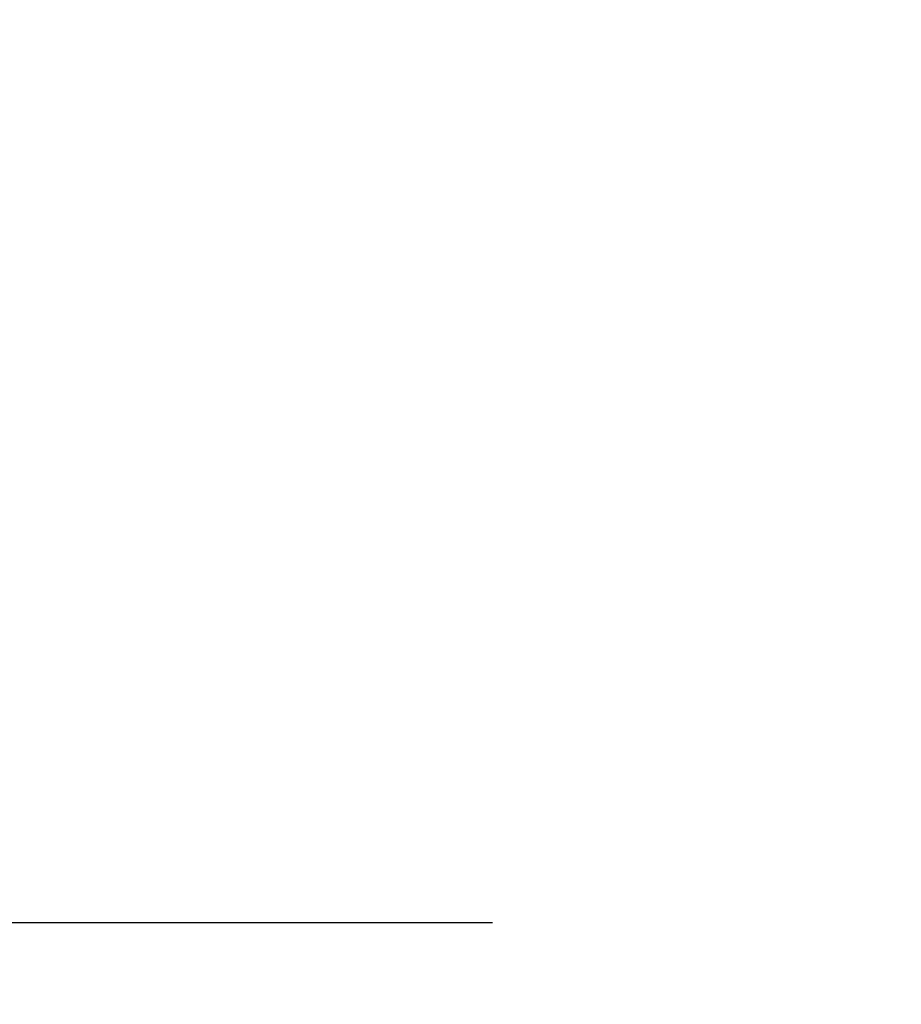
# Model space of a CAD drawing. Header units: metres. Extents: x 63115 to 703450, y -261936 to -53969.
# Tile 209 of 256: x 167556 to 168039, y -134605 to -134067. Entities that reach past the tile are written whole.
import ezdxf

# ---------------------------------------------------------------- set-up
doc = ezdxf.new("R2010")
doc.units = ezdxf.units.M
doc.linetypes.add('DASHDOT2', pattern=[12.7, 6.35, -3.175, 0, -3.175])
for name, color, linetype in [('_01-STRAMIENEN', 253, 'DASHDOT2'), ('_03-PROJECTION', 1, 'Continuous'), ('_07Brandveiligheid', 8, 'Continuous')]:
    doc.layers.add(name, color=color, linetype=linetype)
doc.layers.add('_01Hulplijnen', color=6, linetype='Continuous', plot=False)

# ---------------------------------------------------------------- blocks, each defined once
blk = doc.blocks.new('*U396')
at = {"layer": '_01-STRAMIENEN'}
blk.add_lwpolyline([(-7899.78, -4150), (6883.22, -4150)], dxfattribs=at)
at = {"layer": '_01Hulplijnen'}
blk.add_lwpolyline([(-7899.78, -4150), (6883.22, -4150)], dxfattribs=at)

msp = doc.modelspace()

# ---------------------------------------------------------------- linework, layer by layer
at = {"layer": '_03-PROJECTION'}
msp.add_ellipse((160931.8, -130410.61), major_axis=(-6500, 0), ratio=0.638462, start_param=5.35272, end_param=10.194284, dxfattribs=at)

# ---------------------------------------------------------------- block references
msp.add_blockref('*U396', (160931.8, -130410.61), dxfattribs=at)

# ---------------------------------------------------------------- texts
at = {"layer": '_07Brandveiligheid', "insert": (163799.37, -134260.33), "char_height": 300, "attachment_point": 1}
msp.add_mtext_dynamic_manual_height_columns('\\pi1474.1;{\\fArial|b0|i0|c0|p34;\\H0.375x;balusters staal}', width=2466.1277, gutter_width=1, heights=[0], dxfattribs=at)

doc.saveas('drawing.dxf')
